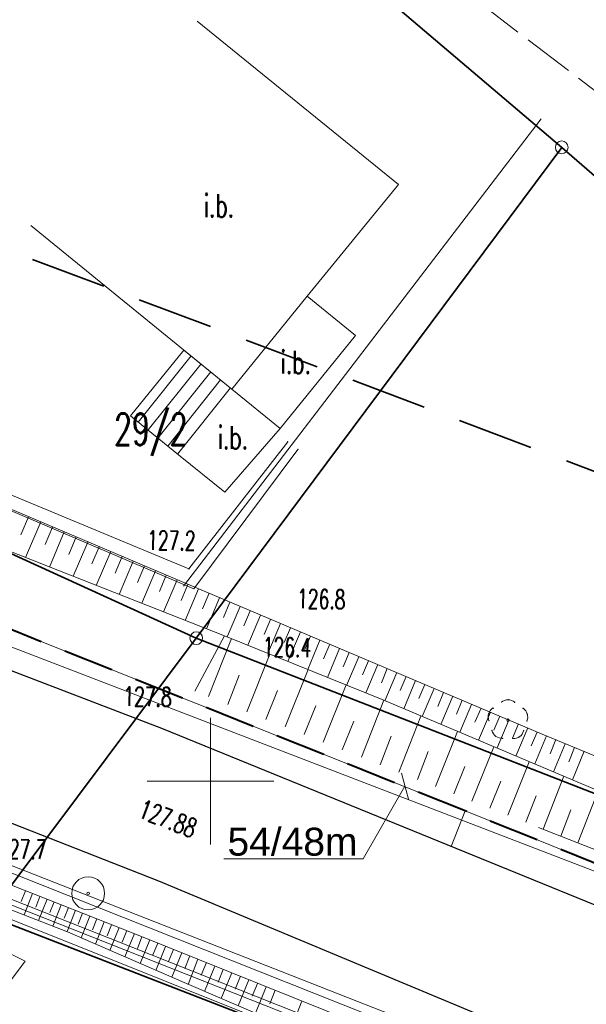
# Model space of a CAD drawing. Header units: metres. Extents: x 6496648 to 6497944, y 5962794 to 5963351.
# Tile 25 of 91: x 6497042 to 6497065, y 5963091 to 5963130. Entities that reach past the tile are written whole.
import ezdxf
from ezdxf import colors
from ezdxf.entities.mleader import LeaderData, LeaderLine
from ezdxf.math import Vec2, Vec3

# ---------------------------------------------------------------- set-up
doc = ezdxf.new("R2010")
doc.units = ezdxf.units.M
doc.header["$MEASUREMENT"] = 0
doc.linetypes.add('L_0_04', pattern=[1.5, 1, -0.5])
doc.linetypes.add('mz2.0_0.5', pattern=[2.5, 2, -0.5])
doc.layers.get('0').update_dxf_attribs({"color": 8, "linetype": 'CONTINUOUS', "lineweight": 13})
doc.layers.get('DEFPOINTS').update_dxf_attribs({"linetype": 'CONTINUOUS', "lineweight": 0})
for name, color, linetype, lineweight in [('000_INNE__NIEZYDENTYFIKOWANE_', 8, 'CONTINUOUS', 13), ('211_NR_DZIAlKI', 7, 'CONTINUOUS', 25), ('217_GRANICA_KONTURU_KLASYFIKCYJNEGO', 8, 'CONTINUOUS', 13), ('218_GRANICA_UzYTKU', 8, 'CONTINUOUS', 13), ('219_LINIA_GRANICY', 3, 'CONTINUOUS', 35), ('352_SCHODY__POWIERZCHNIA_', 8, 'CONTINUOUS', 13), ('drzewo_lisciaste__punkt_', 8, 'CONTINUOUS', 13), ('E_proj_opisy_ośw', 1, 'CONTINUOUS', 13), ('E_proj_ośw_linia_obw. 200', 1, 'L_0_04', 40), ('INNA_BUDOWLA__POWIERZCHNIA_', 8, 'CONTINUOUS', 13), ('INNA_BUDOWLA__POWIERZCHNIA__ATR17', 8, 'CONTINUOUS', 13), ('JEZDNIA__POWIERZCHNIA_', 8, 'CONTINUOUS', 25), ('murek_oporowy__linia_', 8, 'CONTINUOUS', 13), ('OGRODZENIE_TRWAlE__LINIA_', 8, 'CONTINUOUS', 13), ('PRZEWoD_ELEKTROENERGETYCZNY__LINIA_', 1, 'CONTINUOUS', 13), ('PRZEWoD_KANALIZACYJNY__LINIA_', 36, 'CONTINUOUS', 13), ('PRZEWoD_TELEKOMUNIKACYJNY__LINIA_', 30, 'CONTINUOUS', 13), ('PRZEWoD_WODOCIaGOWY__LINIA_', 5, 'CONTINUOUS', 13), ('przewód telekomunikacyjny - projektowany lub w budowie (linia) - ob. projektowany', 30, 'mz2.0_0.5', 13), ('PUNKT_WYSOKOsCIOWY_NATURALNY_ATR2', 8, 'CONTINUOUS', 13), ('PUNKT_WYSOKOsCIOWY_SZTUCZNY_ATR2', 8, 'CONTINUOUS', 13), ('RoW_MELIORACYJNY__POWIERZCHNIA_', 8, 'CONTINUOUS', 13), ('siatka', 8, 'CONTINUOUS', 13), ('SKARPA_NIEUMOCNIONA__POWIERZCHNIA_', 8, 'CONTINUOUS', 13), ('ZAKRES', 190, 'L_0_04', 35)]:
    doc.layers.add(name, color=color, linetype=linetype, lineweight=lineweight)
doc.styles.add('Andy', font='arial.ttf', dxfattribs={"height": 2})
doc.styles.get("Standard").update_dxf_attribs({"font": 'simplex.shx'})

# ---------------------------------------------------------------- blocks, each defined once
blk = doc.blocks.new('GRT')
at = {"color": 0, "linetype": 'Continuous', "lineweight": 18}
blk.add_circle((0, 0), 0.5, dxfattribs=at)
blk = doc.blocks.new('OSP')
at = {"color": 0, "linetype": 'Continuous', "lineweight": 18}
for radius in [1.3, 0.1]:
    blk.add_circle((0, 0), radius, dxfattribs=at)
blk = doc.blocks.new('_Oblique')
at = {"color": 0, "linetype": 'ByBlock', "lineweight": -2}
blk.add_line((-0.5, -0.5), (0.5, 0.5), dxfattribs=at)

msp = doc.modelspace()

# ---------------------------------------------------------------- linework, layer by layer
at = {"layer": '000_INNE__NIEZYDENTYFIKOWANE_', "flags": 128}
for points in [[(6497042.83, 5963110.42), (6497042.53, 5963109.71)], [(6497043.31, 5963110.22), (6497042.71, 5963108.82)], [(6497043.78, 5963110.02), (6497043.48, 5963109.33)], [(6497044.24, 5963109.83), (6497043.66, 5963108.44)], [(6497044.71, 5963109.63), (6497044.42, 5963108.94)], [(6497045.17, 5963109.43), (6497044.59, 5963108.08)], [(6497045.62, 5963109.24), (6497045.33, 5963108.57)], [(6497046.07, 5963109.05), (6497045.5, 5963107.72)], [(6497046.52, 5963108.86), (6497046.24, 5963108.2)], [(6497046.96, 5963108.67), (6497046.4, 5963107.36)], [(6497047.4, 5963108.49), (6497047.12, 5963107.84)], [(6497047.83, 5963108.3), (6497047.29, 5963107.02)], [(6497048.26, 5963108.12), (6497047.99, 5963107.48)], [(6497048.69, 5963107.94), (6497048.15, 5963106.68)], [(6497049.11, 5963107.76), (6497048.85, 5963107.13)], [(6497049.53, 5963107.58), (6497049, 5963106.34)], [(6497049.95, 5963107.41), (6497049.69, 5963106.79)], [(6497050.36, 5963107.23), (6497049.84, 5963106.01)], [(6497050.77, 5963107.06), (6497050.51, 5963106.46)], [(6497051.17, 5963106.89), (6497050.66, 5963105.69)], [(6497051.57, 5963106.72), (6497051.32, 5963106.12)], [(6497051.97, 5963106.55), (6497051.47, 5963105.36)], [(6497052.37, 5963106.38), (6497052.12, 5963105.79)], [(6497052.76, 5963106.22), (6497052.27, 5963105.04)], [(6497053.16, 5963106.05), (6497052.91, 5963105.47)], [(6497049.92, 5963103.34), (6497050.83, 5963105.62)], [(6497053.55, 5963105.89), (6497053.05, 5963104.72)], [(6497053.94, 5963105.72), (6497053.69, 5963105.14)], [(6497054.32, 5963105.56), (6497053.84, 5963104.41)], [(6497054.71, 5963105.4), (6497054.46, 5963104.82)], [(6497055.09, 5963105.23), (6497054.61, 5963104.09)], [(6497051.44, 5963102.73), (6497052.34, 5963105.01)], [(6497055.47, 5963105.07), (6497055.23, 5963104.51)], [(6497055.85, 5963104.91), (6497055.37, 5963103.78)], [(6497052.95, 5963102.14), (6497053.85, 5963104.4)], [(6497056.23, 5963104.75), (6497055.99, 5963104.19)], [(6497056.6, 5963104.6), (6497056.13, 5963103.48)], [(6497056.97, 5963104.44), (6497056.74, 5963103.88)], [(6497050.68, 5963103.03), (6497051.13, 5963104.18)], [(6497057.35, 5963104.28), (6497056.88, 5963103.17)], [(6497057.72, 5963104.13), (6497057.48, 5963103.57)], [(6497054.45, 5963101.54), (6497055.35, 5963103.8)], [(6497058.08, 5963103.97), (6497057.62, 5963102.86)], [(6497058.45, 5963103.81), (6497058.22, 5963103.26)], [(6497058.82, 5963103.66), (6497058.35, 5963102.55)], [(6497052.19, 5963102.43), (6497052.64, 5963103.57)], [(6497059.19, 5963103.5), (6497058.96, 5963102.95)], [(6497059.56, 5963103.35), (6497059.09, 5963102.24)], [(6497053.7, 5963101.84), (6497054.15, 5963102.97)], [(6497055.95, 5963100.95), (6497056.84, 5963103.19)], [(6497059.93, 5963103.19), (6497059.7, 5963102.64)], [(6497060.3, 5963103.03), (6497059.83, 5963101.93)], [(6497060.67, 5963102.88), (6497060.43, 5963102.33)], [(6497057.43, 5963100.36), (6497058.3, 5963102.57)], [(6497061.04, 5963102.72), (6497060.57, 5963101.62)], [(6497061.41, 5963102.57), (6497061.17, 5963102.01)], [(6497055.2, 5963101.24), (6497055.65, 5963102.37)], [(6497061.77, 5963102.41), (6497061.31, 5963101.31)], [(6497062.14, 5963102.26), (6497061.91, 5963101.7)], [(6497062.51, 5963102.1), (6497062.04, 5963100.99)], [(6497056.69, 5963100.65), (6497057.13, 5963101.77)], [(6497058.88, 5963099.79), (6497059.74, 5963101.96)], [(6497062.88, 5963101.94), (6497062.65, 5963101.39)], [(6497063.25, 5963101.79), (6497062.79, 5963100.68)], [(6497060.31, 5963099.22), (6497061.17, 5963101.36)], [(6497063.62, 5963101.64), (6497063.39, 5963101.08)], [(6497063.99, 5963101.48), (6497063.53, 5963100.37)], [(6497064.36, 5963101.33), (6497064.13, 5963100.77)], [(6497058.16, 5963100.07), (6497058.59, 5963101.17)], [(6497064.74, 5963101.18), (6497064.27, 5963100.05)], [(6497059.6, 5963099.5), (6497060.03, 5963100.58)], [(6497061.73, 5963098.66), (6497062.57, 5963100.77)], [(6497063.12, 5963098.11), (6497063.94, 5963100.2)], [(6497061.02, 5963098.94), (6497061.45, 5963100)], [(6497062.43, 5963098.38), (6497062.84, 5963099.43)], [(6497064.49, 5963097.57), (6497065.29, 5963099.62)], [(6497063.81, 5963097.84), (6497064.21, 5963098.87)], [(6497042.71, 5963095.68), (6497042.54, 5963095.26)], [(6497042.99, 5963095.57), (6497042.66, 5963094.73)], [(6497043.28, 5963095.46), (6497043.11, 5963095.04)], [(6497043.56, 5963095.35), (6497043.22, 5963094.51)], [(6497043.84, 5963095.24), (6497043.67, 5963094.82)], [(6497044.12, 5963095.13), (6497043.79, 5963094.29)], [(6497044.4, 5963095.02), (6497044.23, 5963094.6)], [(6497044.68, 5963094.91), (6497044.35, 5963094.07)], [(6497044.96, 5963094.8), (6497044.79, 5963094.37)], [(6497045.24, 5963094.68), (6497044.9, 5963093.83)], [(6497045.52, 5963094.57), (6497045.35, 5963094.14)], [(6497045.81, 5963094.46), (6497045.47, 5963093.58)], [(6497046.1, 5963094.34), (6497045.93, 5963093.9)], [(6497046.4, 5963094.23), (6497046.04, 5963093.33)], [(6497046.7, 5963094.11), (6497046.52, 5963093.66)], [(6497047, 5963093.99), (6497046.63, 5963093.08)], [(6497047.3, 5963093.87), (6497047.12, 5963093.41)], [(6497047.61, 5963093.75), (6497047.23, 5963092.81)], [(6497047.92, 5963093.62), (6497047.73, 5963093.15)], [(6497048.23, 5963093.49), (6497047.85, 5963092.54)], [(6497048.55, 5963093.37), (6497048.35, 5963092.89)], [(6497048.87, 5963093.24), (6497048.48, 5963092.27)], [(6497049.19, 5963093.11), (6497048.99, 5963092.62)], [(6497049.51, 5963092.98), (6497049.12, 5963091.99)], [(6497049.84, 5963092.85), (6497049.64, 5963092.35)], [(6497050.17, 5963092.71), (6497049.77, 5963091.71)], [(6497050.5, 5963092.58), (6497050.3, 5963092.08)], [(6497050.84, 5963092.45), (6497050.43, 5963091.43)], [(6497051.18, 5963092.31), (6497050.97, 5963091.8)], [(6497051.52, 5963092.17), (6497051.1, 5963091.14)], [(6497051.86, 5963092.03), (6497051.65, 5963091.52)], [(6497052.2, 5963091.9), (6497051.78, 5963090.85)], [(6497052.55, 5963091.76), (6497052.34, 5963091.23)], [(6497053.61, 5963091.33), (6497053.18, 5963090.25)]]:
    msp.add_lwpolyline(points, dxfattribs=at)
at = {"layer": '217_GRANICA_KONTURU_KLASYFIKCYJNEGO', "flags": 128}
for points in [[(6497063.85, 5963124.99), (6497032.82, 5963151.35)], [(6497049.44, 5963105.64), (6497063.85, 5963124.99)], [(6497116.21, 5963079.61), (6497063.85, 5963124.99)], [(6497013.04, 5963122.26), (6497049.44, 5963105.64)], [(6497049.44, 5963105.64), (6497116.21, 5963079.61)], [(6497114.13, 5963066.43), (6497041.24, 5963094.69)]]:
    msp.add_lwpolyline(points, dxfattribs=at)
at = {"layer": '218_GRANICA_UzYTKU', "flags": 128}
for points in [[(6497063.85, 5963124.99), (6497032.82, 5963151.35)], [(6497049.44, 5963105.64), (6497063.85, 5963124.99)], [(6497116.21, 5963079.61), (6497063.85, 5963124.99)], [(6497013.04, 5963122.26), (6497049.44, 5963105.64)], [(6497041.24, 5963094.69), (6497049.44, 5963105.64)], [(6497049.44, 5963105.64), (6497116.21, 5963079.61)], [(6497114.13, 5963066.43), (6497041.24, 5963094.69)]]:
    msp.add_lwpolyline(points, dxfattribs=at)
at = {"layer": '219_LINIA_GRANICY', "flags": 128}
for points in [[(6497063.85, 5963124.99), (6497032.82, 5963151.35)], [(6497063.85, 5963124.99), (6497049.44, 5963105.64)], [(6497116.21, 5963079.61), (6497063.85, 5963124.99)], [(6497049.44, 5963105.64), (6497013.04, 5963122.26)], [(6497049.44, 5963105.64), (6497041.24, 5963094.69)], [(6497116.21, 5963079.61), (6497049.44, 5963105.64)], [(6497114.13, 5963066.43), (6497041.24, 5963094.69)]]:
    msp.add_lwpolyline(points, dxfattribs=at)
at = {"layer": '352_SCHODY__POWIERZCHNIA_', "flags": 128}
for points in [[(6497048.74, 5963112.87), (6497046.85, 5963114.41), (6497048.95, 5963117), (6497050.85, 5963115.46)], [(6497048.74, 5963112.87), (6497046.85, 5963114.41), (6497048.95, 5963117), (6497050.85, 5963115.46)], [(6497049.24, 5963116.77), (6497047.15, 5963114.16)], [(6497049.63, 5963116.45), (6497047.54, 5963113.85)], [(6497050.02, 5963116.14), (6497047.93, 5963113.53)], [(6497050.4, 5963115.82), (6497048.32, 5963113.21)], [(6497050.79, 5963115.51), (6497048.7, 5963112.9)]]:
    msp.add_lwpolyline(points, dxfattribs=at)
at = {"layer": 'DEFPOINTS', "linetype": 'Continuous'}
for points in [[(6497088.043, 5963087.571), (6497060.045, 5963098.826), (6497042.297, 5963105.911), (6497018.375, 5963115.111), (6496987.875, 5963126.752), (6496948.56, 5963142.251), (6496913.72, 5963155.871), (6496877.688, 5963170.071), (6496842.01, 5963184.196), (6496806.205, 5963198.271), (6496777.12, 5963209.766), (6496767.44, 5963213.646), (6496738.46, 5963225.696), (6496718.82, 5963233.986)], [(6497071.639, 5963093.954), (6497024.971, 5963111.9), (6497028.163, 5963110.672), (6497028.625, 5963111.871), (6497028.163, 5963110.672), (6496981.543, 5963128.742), (6496986.835, 5963126.691), (6496987.225, 5963127.696), (6496986.835, 5963126.691), (6496940.267, 5963144.895), (6496946.338, 5963142.526), (6496946.539, 5963143.041), (6496946.338, 5963142.526), (6496899.759, 5963160.703), (6496900.187, 5963161.782), (6496899.765, 5963160.7), (6496853.189, 5963178.884), (6496853.577, 5963180.128), (6496853.189, 5963178.884), (6496806.7, 5963197.289), (6496807.198, 5963198.562), (6496806.7, 5963197.289), (6496760.21, 5963215.694)], [(6497059.495, 5963097.43), (6497060.045, 5963098.826)]]:
    msp.add_lwpolyline(points, dxfattribs=at)
at = {"layer": 'drzewo_lisciaste__punkt_'}
msp.add_circle((6497061.73, 5963102.41), 0.05, dxfattribs=at)
for centre, radius, start, end in [((6497061.389, 5963102.536), 0.437, 125.189, 200.0129), ((6497061.736, 5963102.767), 0.443, 52.7557, 126.7679), ((6497062.097, 5963102.535), 0.412, 337.1135, 56.2072), ((6497061.485, 5963102.088), 0.396, 192.9033, 275.358), ((6497061.97, 5963102.067), 0.382, 263.3002, 348.4491)]:
    msp.add_arc(centre, radius, start, end, dxfattribs=at)
for p in [(6497061.15, 5963102.88), (6497061.48, 5963103.12), (6497061.74, 5963103.21), (6497062, 5963103.11), (6497062.32, 5963102.87), (6497060.97, 5963102.66), (6497062.49, 5963102.65), (6497060.98, 5963102.39), (6497062.48, 5963102.37), (6497061.1, 5963102), (6497061.25, 5963101.77), (6497061.52, 5963101.69), (6497061.92, 5963101.69), (6497062.19, 5963101.76), (6497062.35, 5963101.99)]:
    msp.add_point(p, dxfattribs=at)
at = {"layer": 'E_proj_ośw_linia_obw. 200', "ltscale": 2}
msp.add_lwpolyline([(6497071.239, 5963094.326), (6497060.045, 5963098.826), (6497042.297, 5963105.911), (6497028.884, 5963111.069, -0.436423), (6497028.644, 5963111.906, -0.355927), (6497027.873, 5963111.458), (6497018.375, 5963115.111), (6496987.875, 5963126.752), (6496987.394, 5963126.942, -0.383314), (6496987.246, 5963127.748, -0.370216), (6496986.491, 5963127.298), (6496948.56, 5963142.251), (6496947.093, 5963142.824, -0.414508), (6496946.793, 5963143.688, -0.376233), (6496945.981, 5963143.259), (6496913.72, 5963155.871)], format="xyb", dxfattribs=at)
at = {"layer": 'INNA_BUDOWLA__POWIERZCHNIA_', "flags": 128}
for points in [[(6497049.48, 5963129.97), (6497057.41, 5963123.52), (6497053.82, 5963119.12), (6497050.85, 5963115.46), (6497042.92, 5963121.91)], [(6497050.85, 5963115.46), (6497053.82, 5963119.12), (6497055.72, 5963117.57), (6497052.75, 5963113.91)], [(6497050.85, 5963115.46), (6497052.75, 5963113.91), (6497050.57, 5963111.4), (6497048.74, 5963112.87)]]:
    msp.add_lwpolyline(points, dxfattribs=at)
at = {"layer": 'JEZDNIA__POWIERZCHNIA_', "flags": 128}
for points in [[(6496776.57, 5963208.37), (6496797.13, 5963200.25), (6496814.18, 5963193.5), (6496831.73, 5963186.64), (6496851.19, 5963178.96), (6496866.74, 5963172.85), (6496887.54, 5963164.51), (6496902.22, 5963158.75), (6496924.12, 5963150.2), (6496939.31, 5963144.25), (6496956.71, 5963137.46), (6496963.66, 5963134.63), (6496985.92, 5963125.89), (6497006.61, 5963118.04), (6497029.04, 5963109.39), (6497048.07, 5963102.09), (6497070.92, 5963092.77)], [(6497075.74, 5963084.32), (6497062.13, 5963090.14), (6497047.96, 5963096.06), (6497035.7, 5963100.87), (6497020.46, 5963106.95), (6497003.68, 5963113.39), (6496985.62, 5963120.62), (6496966.64, 5963128.06), (6496948.76, 5963135.08), (6496942.28, 5963137.67), (6496921.39, 5963145.9), (6496908.94, 5963150.72), (6496894.1, 5963156.52), (6496884.28, 5963160.3), (6496877.57, 5963162.92), (6496867.92, 5963166.7), (6496856.35, 5963171.3), (6496837.67, 5963178.7), (6496823.99, 5963184.14), (6496806.35, 5963190.97), (6496790.77, 5963197.18), (6496774.9, 5963203.5)]]:
    msp.add_lwpolyline(points, dxfattribs=at)
at = {"layer": 'murek_oporowy__linia_', "flags": 128}
for points in [[(6497053.05, 5963113.38), (6497049.15, 5963108.37), (6497035.17, 5963114.18), (6497027.08, 5963117.64)], [(6497053.45, 5963113.08), (6497049.35, 5963107.59), (6497034.97, 5963113.72), (6497026.88, 5963117.18)]]:
    msp.add_lwpolyline(points, dxfattribs=at)
at = {"layer": 'murek_oporowy__linia_'}
for p in [(6497053.05, 5963113.38), (6497053.45, 5963113.08), (6497049.15, 5963108.37), (6497049.35, 5963107.59)]:
    msp.add_point(p, dxfattribs=at)
at = {"layer": 'OGRODZENIE_TRWAlE__LINIA_', "flags": 128}
msp.add_lwpolyline([(6497063.04, 5963126.11), (6497048.94, 5963107.69)], dxfattribs=at)
at = {"layer": 'PRZEWoD_ELEKTROENERGETYCZNY__LINIA_', "flags": 128}
for points in [[(6496929.27, 5963137.85), (6496932.38, 5963136.6), (6496940.02, 5963133.62), (6496948.77, 5963130.21), (6496956.17, 5963127.31), (6496960.72, 5963125.47), (6496964.44, 5963123.92), (6496965.65, 5963124.22), (6496968.09, 5963123.29), (6496968.48, 5963122.32), (6496976.84, 5963119.03), (6496983.09, 5963116.72), (6496987.43, 5963115.09), (6496993.42, 5963112.8), (6497002.87, 5963109.24), (6497010.66, 5963106.33), (6497023.83, 5963101.48), (6497035.2, 5963097.32), (6497048.25, 5963092.11), (6497058.85, 5963087.86), (6497065.91, 5963085.27)], [(6497039.42, 5963095.65), (6497039.62, 5963096.12), (6497041.59, 5963095.34), (6497055.29, 5963089.92), (6497056.14, 5963090.45), (6497063.18, 5963087.69), (6497071.07, 5963084.61), (6497079.47, 5963081.34), (6497088.42, 5963077.68), (6497096.88, 5963074.19), (6497111.72, 5963068.19), (6497115.18, 5963076.62), (6497116.11, 5963079.75)]]:
    msp.add_lwpolyline(points, dxfattribs=at)
at = {"layer": 'PRZEWoD_KANALIZACYJNY__LINIA_', "flags": 128}
msp.add_lwpolyline([(6497082.81, 5963079.21), (6497039.28, 5963096.48), (6496994.97, 5963113.67), (6496977.13, 5963121.11), (6496941.88, 5963135.84), (6496903.45, 5963150.65), (6496898.02, 5963153.17), (6496880.14, 5963159.59), (6496870.79, 5963163.35), (6496832.92, 5963177.48), (6496794.6, 5963192.75), (6496784.72, 5963198.85), (6496774.9, 5963202.73)], dxfattribs=at)
at = {"layer": 'PRZEWoD_TELEKOMUNIKACYJNY__LINIA_', "flags": 128}
msp.add_lwpolyline([(6496774.9, 5963201.17), (6496800.16, 5963191.52), (6496821.21, 5963183.45), (6496844.18, 5963174.49), (6496883.32, 5963159.12), (6496886.75, 5963159.1), (6496905.28, 5963150.99), (6497034.08, 5963099.85), (6497081.01, 5963081.42), (6497114.42, 5963068.68), (6497140.82, 5963058.78), (6497145.99, 5963055.02), (6497153.66, 5963050.85), (6497172.46, 5963043.32), (6497202.19, 5963037.61), (6497238.33, 5963036.41), (6497238.76, 5963032.02), (6497245.27, 5963032.35), (6497261.71, 5963034.62), (6497300.12, 5963040.13)], dxfattribs=at)
at = {"layer": 'PRZEWoD_WODOCIaGOWY__LINIA_', "flags": 128}
msp.add_lwpolyline([(6496774.9, 5963203.29), (6496784.92, 5963199.33), (6496794.73, 5963193.32), (6496832.97, 5963178.03), (6496870.84, 5963163.85), (6496879.98, 5963160.32), (6496898.15, 5963153.69), (6496903.95, 5963151.25), (6496942.07, 5963136.31), (6496977.37, 5963121.77), (6496995.11, 5963114.36), (6497030.39, 5963101.05), (6497083.14, 5963080.09)], dxfattribs=at)
at = {"layer": 'RoW_MELIORACYJNY__POWIERZCHNIA_', "flags": 128}
msp.add_lwpolyline([(6496930.17, 5963064.34), (6496948.2, 5963048.42), (6496971.99, 5963027.36), (6496983.2, 5963017.43), (6496985.1, 5963019.97), (6497013.41, 5963056.87), (6497028.87, 5963077.24), (6497041.29, 5963093.6), (6497042.7, 5963092.9), (6497031.04, 5963077.29), (6497013.33, 5963053.38), (6496994.73, 5963028.42), (6496984.8, 5963015.09), (6496979.22, 5963007.57), (6496978.59, 5963006.54), (6496978.33, 5963006.15), (6496968.85, 5962993.46), (6496956.82, 5962977.45)], dxfattribs=at)
at = {"layer": 'siatka', "flags": 128}
for points in [[(6497050, 5963097.5), (6497050, 5963102.5)], [(6497047.5, 5963100), (6497052.5, 5963100)]]:
    msp.add_lwpolyline(points, dxfattribs=at)
at = {"layer": 'SKARPA_NIEUMOCNIONA__POWIERZCHNIA_', "flags": 128}
for points in [[(6497026.86, 5963117.2), (6497049.82, 5963107.46)], [(6497075.18, 5963080.74), (6497061.96, 5963086.48), (6497048.96, 5963092.06), (6497044.37, 5963094.06), (6497041.08, 5963095.34), (6497041.03, 5963095.37), (6497032.22, 5963098.76), (6497025.12, 5963101.42), (6497017.45, 5963104.29), (6497005.15, 5963108.94), (6496996.05, 5963112.32), (6496992.44, 5963113.63), (6496987.22, 5963115.51), (6496987.65, 5963116.54), (6496995.39, 5963113.86), (6497004.15, 5963110.77), (6497017.98, 5963105.4), (6497033.45, 5963099.38), (6497042.16, 5963095.9), (6497046.95, 5963094.01), (6497060.84, 5963088.42), (6497072.74, 5963083.61)], [(6497043.61, 5963108.46), (6497026.79, 5963115.11)], [(6497050.56, 5963105.73), (6497043.61, 5963108.46)], [(6497049.82, 5963107.46), (6497063.08, 5963101.86)], [(6497049.38, 5963103.55), (6497050.56, 5963105.73), (6497056.77, 5963103.22), (6497072.43, 5963096.61), (6497085.47, 5963091.03), (6497097.24, 5963086.24), (6497114.4, 5963079.28), (6497120.48, 5963076.91), (6497119.93, 5963075.45), (6497114.8, 5963077.69), (6497101.49, 5963083.03), (6497079.8, 5963091.58), (6497062.93, 5963098.18)], [(6497056.77, 5963103.22), (6497050.56, 5963105.73)], [(6497072.43, 5963096.61), (6497056.77, 5963103.22)], [(6497063.08, 5963101.86), (6497081.23, 5963094.36)]]:
    msp.add_lwpolyline(points, dxfattribs=at)
at = {"layer": 'ZAKRES', "ltscale": 3, "flags": 128}
msp.add_lwpolyline([(6497692.5, 5963219.5), (6497716, 5963186.5), (6497672.2, 5963172.1), (6497502, 5963111.8), (6497349, 5963052), (6497312.6, 5963038.4), (6497228.6, 5963030.4), (6497133.5, 5963045.2), (6496948.4, 5963119.5), (6496936.6, 5963083.2), (6496927.9, 5963075.7), (6496873, 5963095.9), (6496849.7, 5963104.2), (6496824.8, 5963105.1), (6496784.8, 5963107.4), (6496786.6, 5963174.3), (6496788.5, 5963184), (6496695.2, 5963217.9), (6496711.8, 5963253.1), (6496961, 5963151.5), (6497143.1, 5963082.8), (6497228.1, 5963066.8), (6497302.3, 5963072), (6497492.1, 5963142.6)], close=True, dxfattribs=at)

# ---------------------------------------------------------------- block references
at = {"xscale": 0.5, "yscale": 0.5, "zscale": 0.5}
for name, p in [('GRT', (6497063.85, 5963124.99)), ('GRT', (6497049.44, 5963105.64)), ('OSP', (6497045.18, 5963095.58))]:
    msp.add_blockref(name, p, dxfattribs=at)

# ---------------------------------------------------------------- texts
at = {"layer": '211_NR_DZIAlKI', "width": 0.66}
msp.add_text('29/2', height=1.25, dxfattribs=at).set_placement((6497046.2, 5963113.25))
at = {"layer": 'INNA_BUDOWLA__POWIERZCHNIA__ATR17', "width": 0.66}
for p in [(6497049.74, 5963122.24), (6497052.77, 5963116.07), (6497050.29, 5963113.1)]:
    msp.add_text('i.b.', height=0.9, dxfattribs=at).set_placement(p)
at = {"layer": 'PUNKT_WYSOKOsCIOWY_NATURALNY_ATR2', "width": 0.66}
for s, p in [('127.2', (6497047.5, 5963109.13)), ('126.8', (6497053.41, 5963106.82)), ('126.4', (6497052.06, 5963104.92)), ('127.8', (6497046.56, 5963102.97)), ('127.7', (6497041.62, 5963096.96))]:
    msp.add_text(s, height=0.75, rotation=359.2, dxfattribs=at).set_placement(p)
at = {"layer": 'PUNKT_WYSOKOsCIOWY_SZTUCZNY_ATR2', "width": 0.66}
msp.add_text('127.88', height=0.75, rotation=338.6, dxfattribs=at).set_placement((6497047.1, 5963098.6))

# ---------------------------------------------------------------- next in the draw order: leaders
at = {"layer": 'E_proj_opisy_ośw', "lineweight": 13}
ml = msp.add_multileader_mtext('Standard', dxfattribs=at)
ml.set_content('{\\H1.1x;54/48m} ', color=256, style='Andy')
ml.set_leader_properties(color=256, linetype='CONTINUOUS', lineweight=-1)
ml.set_arrow_properties(name='OBLIQUE')
ml.build(insert=Vec2(0, 0))
ml.multileader.update_dxf_attribs({"has_dogleg": 0, "text_left_attachment_type": 6, "text_right_attachment_type": 6, "dogleg_length": 0.36, "arrow_head_size": 0.75})
ctx = ml.context
ctx.base_point, ctx.char_height, ctx.arrow_head_size, ctx.landing_gap_size, ctx.plane_origin = Vec3(6497050.453, 5963096.946), 1, 0.75, 0.3, Vec3(6497080.883, 5963081.109)
ctx.left_attachment, ctx.right_attachment, ctx.text_align_type = 6, 6, 1
notes = []
notes.append((ctx, [(0, (1, 1, 0), (6497056.376, 5963096.946), (-1, 0), 0.36, [(0, [(6497057.668, 5963099.803)], 0, [])])]))
ctx.mtext.insert, ctx.mtext.alignment, ctx.mtext.line_spacing_factor, ctx.mtext.line_spacing_style = Vec3(6497053.235, 5963098.166), 2, 0.9, 2
ctx.mtext.has_bg_fill, ctx.mtext.bg_color, ctx.mtext.bg_scale_factor, ctx.mtext.bg_transparency, ctx.mtext.use_window_bg_color = 1, -1073741824, 1.2, 0, 1
for ctx, leaders in notes:
    for number, flags, end, landing, length, lines in leaders:
        leader = LeaderData()
        leader.index, (leader.has_last_leader_line, leader.has_dogleg_vector, leader.attachment_direction) = number, flags
        leader.last_leader_point, leader.dogleg_vector, leader.dogleg_length = Vec3(end), Vec3(landing), length
        for number, points, colour, breaks in lines:
            line = LeaderLine()
            line.index, line.vertices, line.color, line.breaks = number, Vec3.list(points), colors.encode_raw_color(colour), breaks
            leader.lines.append(line)
        ctx.leaders.append(leader)

# ---------------------------------------------------------------- next in the draw order: linework, layer by layer
at = {"layer": 'przewód telekomunikacyjny - projektowany lub w budowie (linia) - ob. projektowany', "color": 30, "linetype": 'mz2.0_0.5', "lineweight": 18, "flags": 128}
msp.add_lwpolyline([(6497026.06, 5963159.66), (6497031.08, 5963155.34), (6497044.7, 5963143.61), (6497047.59, 5963141.27), (6497055.29, 5963135.02), (6497060.69, 5963130.63), (6497071.24, 5963122.57), (6497088.27, 5963108.35), (6497116.04, 5963083.84), (6497119.95, 5963080.51), (6497120.36, 5963079.24), (6497130.74, 5963077.98), (6497137.44, 5963072.06), (6497136.44, 5963068.32), (6497152.26, 5963063.38), (6497162.31, 5963060.31), (6497167.99, 5963058.98)], dxfattribs=at)

doc.saveas('drawing.dxf')
